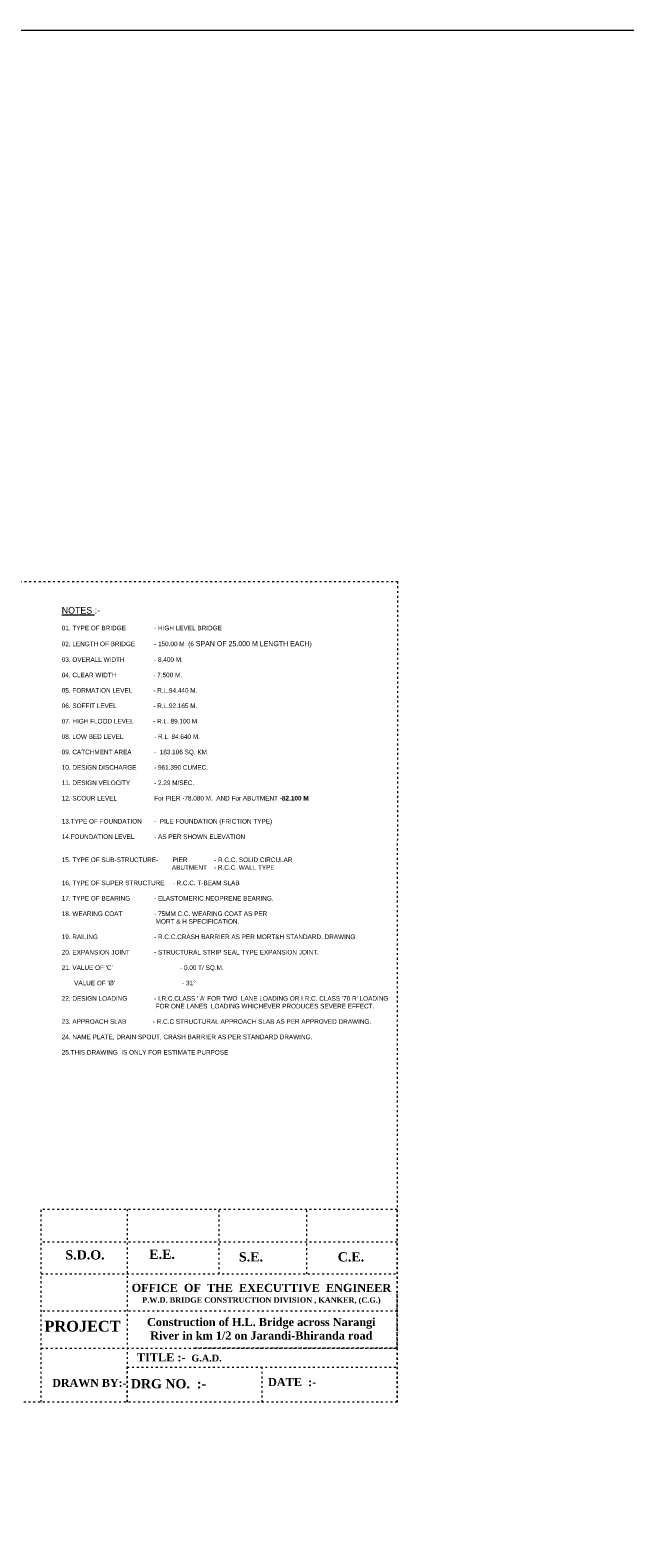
# Model space of a CAD drawing. Header units: millimetres. Extents: x -20950785 to 389010297, y -11535949 to 14056629.
# Tile 226 of 256: x 12132238 to 12357025, y -1074703 to -504846. Entities that reach past the tile are written whole.
import ezdxf

# ---------------------------------------------------------------- set-up
doc = ezdxf.new("R2010")
doc.units = ezdxf.units.MM
doc.header["$LTSCALE"] = 60
doc.header["$MEASUREMENT"] = 0
doc.linetypes.add('ACAD_ISO03W100', pattern=[30, 12, -18])
for name, color, linetype in [('AAA', 210, 'Continuous'), ('PDF_H.F.L.', 7, 'ACAD_ISO03W100'), ('TEX', 6, 'Continuous')]:
    doc.layers.add(name, color=color, linetype=linetype)
doc.styles.add('PDF Verdana Bold', font='verdanab.ttf')

msp = doc.modelspace()

# ---------------------------------------------------------------- linework, layer by layer
at = {"lineweight": 9, "ltscale": 20}
msp.add_line((7535217, -504845.99), (12712210.57, -504845.99), dxfattribs=at)
at = {"layer": 'PDF_H.F.L.', "color": 7, "lineweight": 5}
for p, q in [((12270959.4, -950561), (12136415.32, -950561)), ((12136415.32, -1023436.58), (12136415.32, -950561)), ((12168950.13, -950561), (12168950.13, -1023436.58)), ((12203687.36, -974952.28), (12203687.36, -950561)), ((12236863.53, -974952.28), (12236863.53, -950561)), ((12270959.4, -1023436.58), (12270959.4, -950561)), ((12270959.4, -962231.02), (12270959.4, -950561)), ((12270959.4, -962966.88), (12136415.32, -962966.88)), ((12136415.32, -974952.28), (12270959.4, -974952.28)), ((12270959.4, -1003034.73), (12270959.4, -982632.87)), ((12270959.4, -989073.69), (12136415.32, -989073.69)), ((12136415.32, -1003034.73), (12270959.4, -1003034.73)), ((12270959.4, -1003034.73), (12194452.45, -1003034.73)), ((12168950.13, -1023436.58), (12168950.13, -1010175.38)), ((12168950.13, -1010175.38), (12270959.4, -1010175.38)), ((12219954.77, -1023436.58), (12219954.77, -1010175.38))]:
    msp.add_line(p, q, dxfattribs=at)
at = {"layer": 'PDF_H.F.L.', "color": 7, "lineweight": 15}
msp.add_lwpolyline([(11768298.17, -713257.45), (12271058.82, -713257.45), (12270959.4, -1023436.58), (11768298.17, -1023436.58)], close=True, dxfattribs=at)

# ---------------------------------------------------------------- texts
at = {"color": 1, "linetype": 'Continuous', "insert": (8104183.48, -939065.2), "char_height": 1000, "width": 28256.2477, "attachment_point": 1}
msp.add_mtext('\\pi175.74291;{\\Fitalic|c0;\\LCertified that the boring details  \\P\\pi6437.64767;shown are correct.}', dxfattribs=at)
at = {"linetype": 'Continuous', "lineweight": 9, "char_height": 750, "width": 10242.62, "attachment_point": 1}
for insert in [(10185428.56, -1070421.78), (10158623.54, -1071439.58)]:
    msp.add_mtext('\\pi3313.63157;{\\fTimes New Roman|b0|i0|c0|p18;medium \\P\\pi1814.9834;compacted soil\\H1.00001x;\\P\\pi0;      }', dxfattribs=dict(at, insert=insert))
at = {"layer": 'AAA', "color": 7, "lineweight": 5, "insert": (12144177.14, -722862.93), "char_height": 1746.04685, "width": 127541.9071, "attachment_point": 1}
msp.add_mtext("{\\H1.43181x;\\LNOTES\\l :-}\\P\\P01. TYPE OF BRIDGE ^I^I- HIGH LEVEL BRIDGE\\P\\P02. LENGTH OF BRIDGE ^I- 150.00 M  (6{\\H1.1x; SPAN OF 25.000 M LENGTH EACH\\H0.90909x;) \\P}^I^I^I^I^I  \\P03. OVERALL WIDTH ^I^I- 8.400 M.\\P\\P04. CLEAR WIDTH^I^I          - 7.500 M.\\P\\P05. FORMATION LEVEL^I          - R.L.94.440 M.\\P\\P06. SOFFIT LEVEL^I^I          - R.L.92.165 M.\\P\\P07. HIGH FLOOD LEVEL           - R.L. 89.100 M.\\P\\P08. LOW BED LEVEL^I^I- R.L. 84.640 M.\\P \\P09. CATCHMENT AREA^I^I-  183.106 SQ. KM.\\P\\P10. DESIGN DISCHARGE^I- 961.390 CUMEC.\\P\\P11. DESIGN VELOCITY^I^I- 2.29 M/SEC.           \\P\\P12. SCOUR LEVEL                     For PIER -78.080 M.  AND For ABUTMENT -{\\fArial|b1|i0|c0|p34;82.100 M\\fArial|b0|i0|c0|p34;\\C2;  \\P}                                            \\P\\P13.TYPE OF FOUNDATION^I-  PILE FOUNDATION (FRICTION TYPE)\\P\\P14.FOUNDATION LEVEL ^I- AS PER SHOWN ELEVATION\\P                                         \\P\\P15. TYPE OF SUB-STRUCTURE- ^IPIER^I             - R.C.C. SOLID CIRCULAR\\P^I^I^I^I^I          ABUTMENT    - R.C.C. WALL TYPE\\P^I^I^I^I^I^I\\P16. TYPE OF SUPER STRUCTURE ^I- R.C.C. T-BEAM SLAB\\P\\P17. TYPE OF BEARING^I^I- ELASTOMERIC NEOPRENE BEARING.\\P\\P18. WEARING COAT^I^I- 75MM C.C. WEARING COAT AS PER\\P                                                     MORT & H SPECIFICATION.\\P\\P19. RAILING ^I^I^I- R.C.C.CRASH BARRIER AS PER MORT&H STANDARD. DRAWING   \\P\\P20. EXPANSION JOINT^I^I- STRUCTURAL STRIP SEAL TYPE EXPANSION JOINT.\\P  \\P21. VALUE OF 'C'                                      - 0.00 T/ SQ.M.  \\P      \\P       VALUE OF '%%C'                                      - 31%%D \\P\\P22. DESIGN LOADING^I^I- I.R.C.CLASS ' A' FOR TWO  LANE LOADING OR I.R.C. CLASS '70 R' LOADING\\P                                                     FOR ONE LANES  LOADING WHICHEVER PRODUCES SEVERE EFFECT. \\P\\P23. APPROACH SLAB               - R.C.C STRUCTURAL APPROACH SLAB AS PER APPROVED DRAWING. \\P\\P24. NAME PLATE, DRAIN SPOUT, CRASH BARRIER AS PER STANDARD DRAWING.\\P  \\P25.THIS DRAWING  IS ONLY FOR ESTIMATE PURPOSE ", dxfattribs=at)
at = {"layer": 'AAA', "color": 7, "lineweight": 5, "insert": (11963938.78, -876522.91), "char_height": 750, "width": 13392.499, "attachment_point": 7, "rotation": 359.9558823, "style": 'PDF Verdana Bold'}
msp.add_mtext('\\pi1247.29046;FORMATION LEVEL \\P\\pi4085.35292;94.440 M', dxfattribs=at)
at = {"layer": 'TEX', "color": 7, "lineweight": 5}
for s, insert, char_height, width, attachment_point in [('{\\fTimes New Roman|b1|i0|c0|p18;S.D.O.}', (12145559.89, -965991.79), 3500, 21523.6547, 1), ('{\\fTimes New Roman|b1|i0|c0|p18;E.E.}', (12177261.11, -965766.03), 3500, 21523.6547, 1), ('{\\fTimes New Roman|b1|i0|c0|p18;S.E.}', (12211151.65, -966747.59), 3500, 21523.6547, 1), ('{\\fTimes New Roman|b1|i0|c0|p18;C.E.}', (12248509.12, -966747.59), 3500, 21523.6547, 1), ('{\\fTimes New Roman|b1|i0|c0|p18;OFFICE  OF  THE  EXECUTTIVE  ENGINEER\\P\\H0.6667x;P.W.D. BRIDGE CONSTRUCTION DIVISION , KANKER, (C.G.)}', (12219648.76, -978696.64), 3060.2781, 104547.1197, 2), ('{\\fTimes New Roman|b1|i0|c0|p18;Construction of H.L. Bridge across Narangi \\PRiver in km 1/2 on Jarandi-Bhiranda road\\P }', (12219613.69, -991594.26), 3060.2781, 86862.9303, 2), ('{\\fTimes New Roman|b1|i0|c0|p18;PROJECT}', (12137650.25, -992672.96), 4080.3708, 33513.3255, 1), ('{\\fTimes New Roman|b1|i0|c0|p18;TITLE :-}', (12172604.82, -1004947.97), 3060.2781, 90535.4408, 1), ('{\\fTimes New Roman|b1|i0|c0|p18;G.A.D.}', (12193177.54, -1005474.53), 2550.2317, 291933.6369, 1), ('{\\fTimes New Roman|b1|i0|c0|p18;DATE  :-   }', (12222130.68, -1014304.03), 3060.2781, 387842.6057, 1), ('{\\fTimes New Roman|b1|i0|c0|p18;DRAWN BY:-}', (12140606.53, -1014642.38), 3000, 27675.7589, 1), ('{\\fTimes New Roman|b1|i0|c0|p18;DRG NO.  :-    }', (12170289.6, -1014706.44), 3500, 45099.656, 1)]:
    msp.add_mtext(s, dxfattribs=dict(at, insert=insert, char_height=char_height, width=width, attachment_point=attachment_point))

doc.saveas('drawing.dxf')
